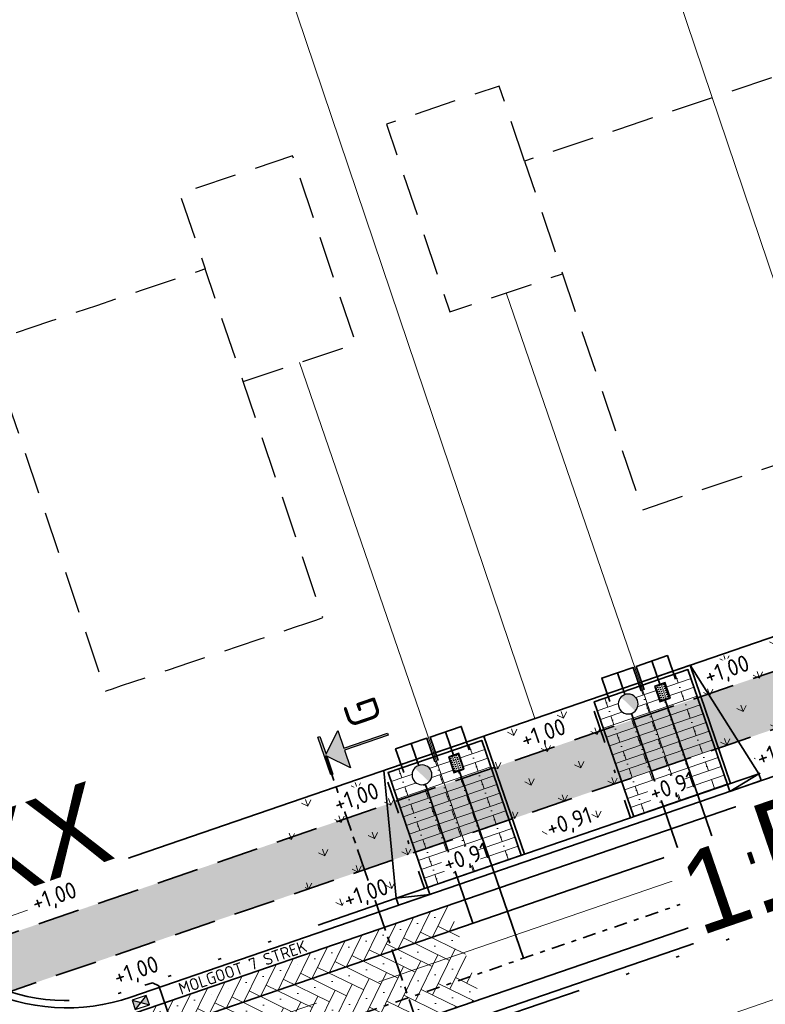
# Model space of a CAD drawing. Header units: metres. Extents: x 264779 to 275389, y 575281 to 580396.
# Tile 116 of 174: x 265385 to 265408, y 577017 to 577046. Entities that reach past the tile are written whole.
import ezdxf
from ezdxf.enums import TextEntityAlignment as Align

# ---------------------------------------------------------------- set-up
doc = ezdxf.new("R2018")
doc.units = ezdxf.units.M
doc.set_wipeout_variables(frame=1)
for name, pattern in [('AM-AS', [16, 10, -2, 2, -2]), ('B-WE-RI-HWA_HUISAANSLUITING_PVC_125-G', [10, 3.25, -0.75, 1.25, -0.75, 1.25, -0.75, 1.25, -0.75]), ('B-WE-RI-HWA_HUISAANSLUITING_PVC_160-G', [20, 6.5, -1.5, 2.5, -1.5, 2.5, -1.5, 2.5, -1.5]), ('B-WE-RI-HWA_PVC_315-G', [10, 2, -1.125, 0.75, -1.125, 2, -1.125, 0.75, -1.125]), ('B-WE-VH-KANTOPSLUITING_OPSLUITBAND_[AFMETINGEN1]-G', [10, 5.5, -0.875, 0, -0.875, 1, -0.875, 0, -0.875]), ('B-WE-VH-KANTOPSLUITING_TROTTOIRBAND_RWS_[AFMETINGEN1]-G', [10, 2.5, -1.5, 0, -1.5, 0, -1.5, 0, -1.5, 0, -1.5]), ('DASHED', [19.05, 12.7, -6.35]), ('HIDDEN', [9.525, 6.35, -3.175]), ('XX-CENTER', [8, 5, -1, 1, -1])]:
    doc.linetypes.add(name, pattern=pattern)
for name, color, linetype, lineweight, true_color in [('N-BH-KG-GRENS_PERCEEL-G', 160, 'KG-PERCEEL', 18, 0x003fff), ('N-GV-GR-BOOM-S', 7, 'Continuous', 35, 0x00a500), ('N-GV-GR-GRAS_BERMKRUIDENMENGSEL-A', 7, 'Continuous', 18, 0x00a500), ('N-OI-RI-DWA_ERFSCHEIDINGSPUT-S', 20, 'Continuous', 25, 0xff3f00), ('N-OI-RI-DWA_HUISAANSLUITING_PVC_160-G', 20, 'B-WE-RI-DWA_HUISAANSLUITING_PVC_160-G', 35, 0xff3f00), ('N-OI-RI-DWA_PVC_250-G', 20, 'B-WE-RI-DWA_PVC_250-G', 35, 0xff3f00), ('N-OI-RI-HWA_HUISAANSLUITING_PVC_160-G', 150, 'B-WE-RI-HWA_HUISAANSLUITING_PVC_160-G', 35, 0x007fff), ('N-OI-RI-HWA_HULPSTUK-S', 150, 'Continuous', 25, 0x007fff), ('N-OI-RI-HWA_KOLKAANSLUITING_PVC_160-G', 150, 'B-WE-RI-HWA_HUISAANSLUITING_PVC_125-G', 35, 0x007fff), ('N-OI-RI-HWA_PVC_315-G', 150, 'B-WE-RI-HWA_PVC_315-G', 35, 0x007fff), ('N-WE-RI-DWA_AFDEKKAP-G', 20, 'Continuous', 35, 0xff3f00), ('N-WE-RI-HWA_AFDEKKAP-G', 150, 'Continuous', 35, 0x007fff), ('N-WE-RI-HWA_KOLK-S', 150, 'Continuous', 25, 0x007fff), ('N-WE-VH-VERHARDING_STRAATBAKSTEEN_DIKFORMAAT_HALF_PAARS-BRUIN-A', 7, 'Continuous', 18, 0x66332b), ('N-WE-VH-VERHARDING_STRAATBAKSTEEN_DIKFORMAAT_KEPER-ROOD-PAARS-A', 7, 'Continuous', 18, 0xa45729)]:
    doc.layers.add(name, color=color, linetype=linetype, lineweight=lineweight, true_color=true_color)
for name, color, linetype, lineweight in [('N-CO-AM-AS-G', 10, 'AM-AS', 9), ('N-OI-RI-ALGEMEEN-B.O.B.-T25', 7, 'Continuous', 25), ('N-OI-RI-ALGEMEEN-INFORMATIE-T25', 7, 'Continuous', 25), ('N-OI-RI-ALGEMEEN-STROOMRICHTING-S', 7, 'Continuous', 25), ('N-OI-RI-ALGEMEEN-VERHANG-T25', 7, 'Continuous', 25), ('N-WA-RI-DETAIL1-G', 1, 'HIDDEN', 18), ('N-WE-GW-BERM-G', 90, 'Continuous', 35), ('N-WE-KL-TRACE-A', 7, 'Continuous', 25), ('N-WE-KL-TRACE-G', 7, 'DASHED', 35), ('N-WE-VH-GOOT_SBS-G', 40, 'Continuous', 35), ('N-WE-VH-KANTOPSLUITING_ELEMENT_VERLOOPBAND_110-220x250_190-220x160-G', 40, 'Continuous', 35), ('N-WE-VH-KANTOPSLUITING_INRITBAND_190-220x160-G', 60, 'B-WE-VH-KANTOPSLUITING_GAZONBAND_[AFMETINGEN1]-G', 35), ('N-WE-VH-KANTOPSLUITING_OPSLUITBAND_100x200-G', 60, 'B-WE-VH-KANTOPSLUITING_OPSLUITBAND_[AFMETINGEN1]-G', 35), ('N-WE-VH-KANTOPSLUITING_TROTTOIRBAND_RWS_110-220x250-G', 60, 'B-WE-VH-KANTOPSLUITING_TROTTOIRBAND_RWS_[AFMETINGEN1]-G', 35), ('N-WE-VH-VERHARDING_STRAATBAKSTEEN_DIKFORMAAT_HALF-G', 40, 'Continuous', 35), ('N-WE-VH-VERHARDING_STRAATBAKSTEEN_DIKFORMAAT_KEPER-G', 40, 'Continuous', 35), ('N-XX-AL-HOOGTELABEL-T25-M', 7, 'Continuous', 25), ('T-WE-GR-TOEKOMSTIG-G', 3, 'DASHED', 25), ('X-XX-AL-AANPIJLING-T25', 7, 'Continuous', 25), ('X-XX-AL-PROFIELLIJN-S', 7, 'Continuous', 25), ('X-XX-AL-T18-1000', 10, 'Continuous', 18), ('X-XX-AL-VERWIJZING_DOORSNEDE-G', 7, 'XX-CENTER', 35)]:
    doc.layers.add(name, color=color, linetype=linetype, lineweight=lineweight)
doc.layers.add('X-XX-AL-HULPLAAG-G', color=6, linetype='Continuous', lineweight=18, plot=False)
doc.styles.add('NLCS-ISO', font='NLCS-ISO.ttf')
doc.styles.add('NLCS-ISO-ANNOTATIVE-T18', font='NLCS-ISO.ttf', dxfattribs={"height": 1.8})
doc.styles.add('NLCS-ISO-ANNOTATIVE-T25', font='NLCS-ISO.ttf', dxfattribs={"height": 2.5})
doc.styles.add('NLCS-ISO-M1000-T25', font='NLCS-ISO.ttf', dxfattribs={"height": 2.5})
doc.styles.get("Standard").update_dxf_attribs({"font": 'arial.ttf'})
doc.linetypes.add('B-WE-RI-DWA_HUISAANSLUITING_PVC_160-G', pattern='A,2.5,-1,[160,NLCS.shx,S=0.25,R=0,X=0,Y=0],-1.5,[160,NLCS.shx,S=0.25,R=0,X=0,Y=0],-1.5,[160,NLCS.shx,S=0.25,R=0,X=0,Y=0],-1,2.5', length=10)
doc.linetypes.add('B-WE-RI-DWA_PVC_250-G', pattern='A,6,-5.5,["O   O   O",NLCS-ISO,S=0.5,R=0,X=-2.5,Y=-0.2],-3.5,5', length=20)
doc.linetypes.add('B-WE-VH-KANTOPSLUITING_GAZONBAND_[AFMETINGEN1]-G', pattern='A,4,-3,[160,NLCS.shx,S=0.25,R=0,X=0,Y=0],-3', length=10)
doc.linetypes.add('KG-PERCEEL', pattern='A,2.75,-1,["P",Standard,S=0.9,R=0,X=-0.5,Y=-0.45],-1,2.75,-1,[5,NLCS.shx,S=0.375,R=0,X=0,Y=0],-1', length=9.5)
doc.dimstyles.new('NLCS-ANNOTATIVE-T25-SCHRAP', dxfattribs={"dimtxt": 2.5, "dimasz": 1.4, "dimexe": 2, "dimexo": 2, "dimgap": 0.7, "dimtad": 1, "dimzin": 0, "dimtxsty": 'NLCS-ISO-ANNOTATIVE-T25', "dimblk": 'OBLIQUE', "dimcen": 2.5, "dimdle": 2, "dimclrd": 256, "dimclre": 256, "dimclrt": 256, "dimadec": 1, "dimazin": 0, "dimtfac": 1, "dimtofl": 0, "dimtmove": 1, "dimatfit": 0, "dimldrblk": 'OBLIQUE', "dimfxl": 2, "dimfxlon": 1, "dimtfillclr": 256, "dimtolj": 1, "dimtzin": 0, "dimlwd": 18, "dimlwe": 18, "dimarcsym": 0})

# ---------------------------------------------------------------- blocks, each defined once
blk = doc.blocks.new('_Oblique')
at = {"color": 0, "linetype": 'ByBlock', "lineweight": -2}
blk.add_line((-0.5, -0.5), (0.5, 0.5), dxfattribs=at)
blk = doc.blocks.new('*D110')
at = {"layer": 'Defpoints', "color": 0, "transparency": 16777216}
for p in [(265448.857, 577025.862), (265449.587, 577023.734), (265387.166, 577002.297)]:
    blk.add_point(p, dxfattribs=at)
at = {"layer": 'X-XX-AL-AANPIJLING-T25', "lineweight": 18, "transparency": 16777216}
for p, q in [((265448.986, 577025.484), (265448.727, 577026.24)), ((265386.057, 577004.295), (265449.235, 577025.992)), ((265386.565, 577004.047), (265386.305, 577004.803))]:
    blk.add_line(p, q, dxfattribs=at)
at = {"layer": 'X-XX-AL-AANPIJLING-T25', "lineweight": 18, "transparency": 16777216, "xscale": 0.28, "yscale": 0.28, "zscale": 0.28}
for p, rotation in [((265448.857, 577025.862), 18.95339913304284), ((265386.435, 577004.425), 198.9533991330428)]:
    blk.add_blockref('_Oblique', p, dxfattribs=dict(at, rotation=rotation))
at = {"layer": 'X-XX-AL-AANPIJLING-T25', "transparency": 16777216, "insert": (265415.314, 577014.808), "char_height": 0.5, "attachment_point": 5, "rotation": 18.9534, "style": 'NLCS-ISO-ANNOTATIVE-T25', "bg_fill": 3, "box_fill_scale": 1.1, "bg_fill_color": 256, "bg_fill_true_color": 13158600, "bg_fill_transparency": 0}
blk.add_mtext('\\A1;66,00', dxfattribs=at)
blk = doc.blocks.new('*D68')
at = {"layer": 'Defpoints', "color": 0, "transparency": 16777216}
for p in [(265386.543, 577022.583), (265383.389, 577017.479)]:
    blk.add_point(p, dxfattribs=at)
at = {"layer": 'X-XX-AL-AANPIJLING-T25', "lineweight": 18, "transparency": 16777216}
blk.add_line((265384.632, 577019.491), (265383.389, 577017.479), dxfattribs=at)
at = {"layer": 'X-XX-AL-AANPIJLING-T25', "lineweight": 18, "transparency": 16777216, "xscale": 0.28, "yscale": 0.28, "zscale": 0.28, "rotation": 238.288108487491}
blk.add_blockref('_Oblique', (265383.389, 577017.479), dxfattribs=at)
at = {"layer": 'X-XX-AL-AANPIJLING-T25', "transparency": 16777216, "insert": (265383.784, 577018.954), "char_height": 0.5, "attachment_point": 5, "rotation": 58.2881, "style": 'NLCS-ISO-ANNOTATIVE-T25', "bg_fill": 3, "box_fill_scale": 1.1, "bg_fill_color": 256, "bg_fill_true_color": 13158600, "bg_fill_transparency": 0}
blk.add_mtext('\\A1;R6,00', dxfattribs=at)
blk = doc.blocks.new('*U97')
blk.add_wipeout([(-1.125, 0.75), (1.125, 0.75), (1.125, -0.75), (-1.125, -0.75)])
h = blk.add_hatch(color=256)
h.dxf.hatch_style = 1
h.paths.add_polyline_path([(0, 0), (-1.125, 0.75), (-1.125, -0.75)])
h.paths.add_polyline_path([(1.125, -0.75), (1.125, 0.75), (0, 0)])
for p, q in [((-1.125, -0.75), (1.125, 0.75)), ((1.125, -0.75), (-1.125, 0.75))]:
    blk.add_line(p, q)
at = {"flags": 128}
blk.add_lwpolyline([(-1.125, -0.75), (1.125, -0.75), (1.125, 0.75), (-1.125, 0.75)], close=True, dxfattribs=at)
blk = doc.blocks.new('*U139')
for points in [[(-0.03, 63), (0.32, 63), (0.32, 60.18), (3.15, 62.99), (3.14, 60.16), (10.14, 60.15), (10.14, 59.81), (3.14, 59.82), (3.13, 56.99), (0.32, 59.83), (0.31, 57), (-0.04, 57)], [(-0.18, -3), (0.17, -3), (0.17, -0.18), (2.99, -3.01), (3, -0.18), (10, -0.19), (10, 0.15), (3, 0.16), (3.01, 2.99), (0.18, 0.17), (0.18, 3), (-0.17, 3)]]:
    blk.add_hatch(color=256).paths.add_polyline_path(points)
at = {"linetype": 'Continuous'}
for points in [[(-0.03, 63), (0.32, 63), (0.32, 60.18), (3.15, 62.99), (3.14, 60.16), (10.14, 60.15), (10.14, 59.81), (3.14, 59.82), (3.13, 56.99), (0.32, 59.83), (0.31, 57), (-0.04, 57), (-0.03, 63)], [(0.17, -3), (0.17, -2.33), (0.17, -0.18), (0.91, -0.92), (2.99, -3.01), (3, -0.18), (10, -0.19), (10, 0.15), (3, 0.16), (3.01, 2.99), (1.59, 1.58), (0.18, 0.17), (0.18, 3), (-0.17, 3), (-0.18, -3)]]:
    blk.add_lwpolyline(points, dxfattribs=at)
at = {"layer": 'X-XX-AL-VERWIJZING_DOORSNEDE-G'}
blk.add_lwpolyline([(0, 0), (0.14, 60)], dxfattribs=at)
at = {"char_height": 5, "attachment_point": 2, "rotation": 89.8649, "style": 'NLCS-ISO', "bg_fill": 3, "box_fill_scale": 1.15, "bg_fill_color": 256, "bg_fill_transparency": 0}
for insert in [(5.1, 64.38), (4.93, -5.11)]:
    blk.add_mtext('G', dxfattribs=dict(at, insert=insert))
blk = doc.blocks.new('*U156')
for p, q in [((-0.5, 0), (0, 0.11)), ((0, 0.11), (-0.5, 0.11)), ((-0.5, 0.11), (-0.5, 0)), ((-0.5, 0), (0, 0)), ((0, 0), (0, 0.11))]:
    blk.add_line(p, q)
blk = doc.blocks.new('*U158')
at = {"flags": 128}
blk.add_lwpolyline([(0, 0), (331.02, 113.69)], dxfattribs=at)
at = {"layer": 'N-OI-RI-ALGEMEEN-B.O.B.-T25', "lineweight": 30, "ltscale": 0.5, "oblique": 30, "flags": 5}
for tag, p in [('+0,00', (321.82, 110)), ('+0,01', (0.66, -0.31))]:
    blk.add_attdef(tag, text='', height=2.5, rotation=18.9552, dxfattribs=at).set_placement(p, align=Align.TOP_LEFT)
at = {"layer": 'N-OI-RI-ALGEMEEN-INFORMATIE-T25', "lineweight": 30, "ltscale": 0.5, "oblique": 30, "flags": 5}
blk.add_attdef('BETON%%C160', text='', height=2.5, rotation=18.9552, dxfattribs=at).set_placement((190.66, 68.63), align=Align.TOP_RIGHT)
at = {"layer": 'N-OI-RI-ALGEMEEN-VERHANG-T25', "lineweight": 30, "ltscale": 0.5, "oblique": 30, "flags": 5}
blk.add_attdef('1:1000', text='', height=2.5, rotation=18.9552, dxfattribs=at).set_placement((178.94, 60.93), align=Align.TOP_LEFT)
blk = doc.blocks.new('*U175')
at = {"ltscale": 0.99999}
blk.add_wipeout([(-1.125, 0.75), (1.125, 0.75), (1.125, -0.75), (-1.125, -0.75)], dxfattribs=at)
h = blk.add_hatch(color=256, dxfattribs=at)
h.paths.add_polyline_path([(1.125, 0.75), (-1.125, 0.75), (-1.125, -0.75), (1.125, -0.75)])
h.paths.add_polyline_path([(1.025, 0.65), (1.025, -0.65), (-1.025, -0.65), (-1.025, 0.65)], flags=16)
h = blk.add_hatch(dxfattribs=at)
h.set_pattern_fill('DOTS', color=256, scale=0.175, style=0)
h.set_pattern_definition([(0, (-0.975, -0.6), (0.138906, 0.277813), [0, -0.277813])])
h.paths.add_polyline_path([(-1.025, -0.65), (1.025, -0.65), (1.025, 0.65), (-1.025, 0.65)])
at = {"ltscale": 0.99999, "flags": 128}
for points in [[(-1.125, -0.75), (1.125, -0.75), (1.125, 0.75), (-1.125, 0.75)], [(-1.025, -0.65), (1.025, -0.65), (1.025, 0.65), (-1.025, 0.65)], [(-1.025, -0.65), (1.025, -0.65), (1.025, 0.65), (-1.025, 0.65)]]:
    blk.add_lwpolyline(points, close=True, dxfattribs=at)
blk = doc.blocks.new('N-SRI-PUT_VWA_KUNSTSTOF-SO')
at = {"ltscale": 0.99999}
blk.add_wipeout([(0, 1.5), (-0.59, 1.38), (-1.16, 0.95), (-1.45, 0.39), (-1.49, -0.16), (-1.4, -0.53), (-1.19, -0.92), (-0.84, -1.24), (-0.33, -1.46), (0.52, -1.41), (0.98, -1.13), (1.38, -0.59), (1.5, 0), (1.29, 0.76), (1.07, 1.05), (0.73, 1.31), (0.4, 1.45)], dxfattribs=at)
h = blk.add_hatch(color=256, dxfattribs=at)
edge = h.paths.add_edge_path()
edge.add_line((1.04, 1.08), (-1.06, -1.06))
edge.add_arc((0, 0), 1.5, 224.8537, 405.9586)
at = {"ltscale": 0.99999, "flags": 128}
blk.add_lwpolyline([(1.5, 0, 1), (-1.5, 0, 1), (1.5, 0)], format="xyb", close=True, dxfattribs=at)
blk = doc.blocks.new('BOOM')
blk.add_lwpolyline([(0.4, 4.34), (0.41, 4.35), (0.41, 4.36), (0.42, 4.37), (0.43, 4.38), (0.44, 4.38), (0.44, 4.39), (0.45, 4.4), (0.46, 4.41), (0.46, 4.42), (0.47, 4.43), (0.47, 4.44), (0.48, 4.46), (0.48, 4.48), (0.47, 4.5), (0.47, 4.53), (0.44, 4.64, -0.52938), (0.49, 4.7, -0.087139), (2.05, 4.26, -0.372341), (2.11, 4.12), (2.17, 3.8), (2.01, 3.64), (1.84, 3.67), (1.63, 3.52), (1.71, 3.32), (1.92, 3.25), (2.5, 3.38), (2.64, 3.31), (2.63, 3.18), (2.5, 3.1), (2.38, 2.71), (2.53, 2.46), (2.92, 3.09, -0.504641), (3.14, 2.89, 0.331948), (3.27, 2.69, 0.282008), (3.68, 2.77), (3.65, 2.75, -0.512156), (3.84, 2.75, -0.16076), (4.7, -0.05), (4.59, -0.16), (4.59, -0.27), (4.48, -0.29), (4.5, -0.4), (4.33, -0.35), (4.28, -0.48), (4.48, -0.61), (4.55, -0.66), (4.66, -0.55, -0.106371), (4, -2.41), (3.42, -2.03), (3.31, -2.1), (3.24, -1.79), (3.03, -1.54), (2.79, -1.55), (2.79, -1.83), (2.61, -2.47), (2.64, -2.59), (2.77, -2.61), (3.62, -2.93, -0.236298), (-0.21, -4.62, 0.159625), (-0.32, -4.4, 0.350802), (-0.29, -4.17, -0.504641), (-0.55, -4.05), (-0.49, -3.84), (-0.6, -3.65), (-0.74, -3.67), (-0.76, -3.82), (-0.87, -3.88), (-1, -3.79), (-1.11, -3.2), (-1.19, -3.12), (-1.4, -3.13), (-1.46, -3.38), (-1.55, -3.41), (-1.63, -3.62), (-1.85, -3.5, 0.733583), (-1.77, -3.66, -0.861625), (-1.72, -3.81, 0.279978), (-1.88, -4.05), (-1.88, -4.06, -0.827056), (-2.04, -4.23, -0.116774), (-3.83, -2.36), (-3.79, -2.35), (-3.76, -2.34), (-3.74, -2.33), (-3.72, -2.32), (-3.71, -2.31), (-3.7, -2.3), (-3.69, -2.29), (-3.47, -2.01), (-3.47, -2), (-3.47, -1.99), (-3.46, -1.99), (-3.46, -1.98), (-3.46, -1.97), (-3.45, -1.96), (-3.45, -1.95), (-3.44, -1.94), (-3.44, -1.92), (-3.43, -1.91), (-3.42, -1.9), (-3.42, -1.88), (-3.41, -1.87), (-3.4, -1.85), (-3.39, -1.84), (-3.39, -1.82), (-3.38, -1.81), (-3.38, -1.79), (-3.38, -1.78), (-3.38, -1.77), (-3.38, -1.76), (-3.38, -1.75), (-3.38, -1.74), (-3.39, -1.73), (-3.4, -1.73), (-3.4, -1.72), (-3.41, -1.72), (-3.42, -1.72), (-3.43, -1.72), (-3.44, -1.72), (-3.45, -1.72), (-3.46, -1.71), (-3.47, -1.71), (-3.48, -1.71), (-3.49, -1.7), (-3.5, -1.69), (-3.52, -1.68), (-3.53, -1.67), (-3.54, -1.67), (-3.55, -1.66), (-3.56, -1.65), (-3.58, -1.64), (-3.59, -1.62), (-3.6, -1.61), (-3.83, -1.87), (-3.84, -1.86), (-3.85, -1.84), (-3.86, -1.83), (-3.87, -1.81), (-3.88, -1.8), (-3.89, -1.79), (-3.91, -1.78), (-3.94, -1.77), (-3.98, -1.78), (-4.04, -1.79), (-4.11, -1.81, -0.040997), (-4.42, -0.95), (-4.26, -0.97), (-4.11, -1.07), (-4.04, -1), (-3.95, -0.85), (-4.03, -0.72), (-3.99, -0.52), (-4.17, -0.51), (-4.29, -0.39), (-4.51, -0.53, -0.05814), (-4.6, 0.76), (-4.47, 0.74), (-3.96, 0.34), (-3.74, 0.41), (-2.88, 0.64), (-2.81, 0.92), (-3.14, 1.05), (-3.19, 1.16), (-3.8, 1.46), (-3.81, 1.63), (-4.02, 1.8), (-4.1, 1.97), (-3.96, 2.19), (-3.65, 2.24), (-3.36, 2.43), (-3.36, 2.62), (-3.54, 2.83), (-3.49, 2.92), (-3.56, 3.05, -0.13428), (-1.53, 4.46, -0.541727), (-1.47, 4.41), (-1.48, 4.28), (-1.48, 4.21), (-1.47, 4.16), (-1.46, 4.12), (-1.44, 4.09), (-1.42, 4.07), (-1.39, 4.05), (-1.37, 4.03), (-1.35, 4.02), (-1.33, 4), (-1.32, 3.99), (-1.3, 3.97), (-1.29, 3.96), (-1.27, 3.95), (-1.26, 3.94), (-1.24, 3.94), (-1.23, 3.94), (-1.21, 3.94), (-1.19, 3.95), (-1.17, 3.96), (-1.15, 3.97), (-1.14, 3.98), (-1.12, 3.99), (-1.1, 4), (-1.08, 4), (-1.06, 4.01), (-1.04, 4.01), (-1.02, 4.01), (-1, 4.02), (-0.98, 4.02), (-0.97, 4.02), (-0.95, 4.03), (-0.94, 4.04), (-0.92, 4.05), (-0.91, 4.06), (-0.9, 4.08), (-0.89, 3.99), (-0.87, 3.96), (-0.77, 3.8), (-0.56, 3.68), (-0.85, 4.16), (-0.85, 4.17), (-0.85, 4.18), (-0.84, 4.2), (-0.84, 4.21), (-0.85, 4.23), (-0.85, 4.24), (-0.86, 4.25), (-0.88, 4.27), (-0.9, 4.28), (-0.92, 4.3), (-0.94, 4.32), (-0.97, 4.35), (-1, 4.38), (-1.03, 4.42), (-1.11, 4.52, -0.543104), (-1.08, 4.59, -0.046766), (-0.22, 4.72, -0.385168), (-0.17, 4.68), (-0.14, 4.5), (-0.13, 4.45), (-0.11, 4.41), (-0.1, 4.38), (-0.08, 4.37), (-0.06, 4.36), (-0.04, 4.36), (-0.03, 4.36), (-0.01, 4.36), (0.01, 4.35), (0.02, 4.35), (0.04, 4.34), (0.06, 4.34), (0.07, 4.33), (0.09, 4.32), (0.1, 4.32), (0.11, 4.31), (0.13, 4.3), (0.14, 4.3), (0.15, 4.29), (0.17, 4.28), (0.18, 4.28), (0.19, 4.27), (0.19, 4.26), (0.2, 4.25), (0.21, 4.24), (0.21, 4.23), (0.22, 4.23), (0.22, 4.22), (0.23, 4.21), (0.23, 4.21), (0.24, 4.2), (0.25, 4.2), (0.26, 4.2), (0.27, 4.21), (0.28, 4.21), (0.29, 4.22), (0.3, 4.22), (0.31, 4.23), (0.32, 4.24), (0.33, 4.26), (0.34, 4.27), (0.35, 4.28), (0.36, 4.3), (0.37, 4.31), (0.38, 4.32), (0.39, 4.33)], format="xyb", close=True)
blk.add_circle((0, 0), 0.138)
at = {"lineweight": 30, "flags": 104}
blk.add_attdef('01', text='', height=1.8, dxfattribs=at).set_placement((-2.45, 3.09), align=Align.TOP_LEFT)
blk = doc.blocks.new('*U207')
at = {"layer": 'N-OI-RI-ALGEMEEN-STROOMRICHTING-S', "ltscale": 0.99999}
blk.add_hatch(color=256, dxfattribs=at).paths.add_polyline_path([(132.3, 45.43), (127.28, 42.72), (126.67, 44.49)])
at = {"flags": 128}
blk.add_lwpolyline([(0, 0), (204.17, 70.12)], dxfattribs=at)
at = {"layer": 'N-OI-RI-ALGEMEEN-STROOMRICHTING-S', "ltscale": 0.99999}
blk.add_lwpolyline([(132.3, 45.43), (127.28, 42.72), (126.67, 44.49)], close=True, dxfattribs=at)
at = {"layer": 'N-OI-RI-ALGEMEEN-B.O.B.-T25', "lineweight": 30, "ltscale": 0.5, "oblique": 30, "flags": 50}
for tag, p in [('+0,00', (195.46, 66.59)), ('+0,01', (2.66, 0.38))]:
    blk.add_attdef(tag, text='', height=2.5, rotation=18.9534, dxfattribs=at).set_placement(p, align=Align.TOP_LEFT)
at = {"layer": 'N-OI-RI-ALGEMEEN-INFORMATIE-T25', "lineweight": 30, "ltscale": 0.5, "oblique": 30, "flags": 50}
blk.add_attdef('BETON%%C160', text='', height=2.5, rotation=18.9534, dxfattribs=at).set_placement((125.14, 46.12), align=Align.TOP_RIGHT)
at = {"layer": 'N-OI-RI-ALGEMEEN-VERHANG-T25', "lineweight": 30, "ltscale": 0.5, "oblique": 30, "flags": 50}
blk.add_attdef('1:1000', text='', height=2.5, rotation=18.9534, dxfattribs=at).set_placement((114.18, 38.68), align=Align.TOP_LEFT)

msp = doc.modelspace()

# ---------------------------------------------------------------- hatches: boundary and pattern name
at = {"layer": 'N-GV-GR-GRAS_BERMKRUIDENMENGSEL-A'}
h = msp.add_hatch(dxfattribs=at)
h.set_pattern_fill('AGR-KRUIDEN', color=256, scale=0.5625, pattern_type=2)
h.set_pattern_definition([(109.0885258, (229946.4539, 679547.0011), (-1.011904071, 0.491604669), [0.2109375, -1.380052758]), (64.0885258, (229946.4539, 679547.0011), (-1.011904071, 0.491604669), [0.2109375, -0.9140625]), (154.0885258, (229946.4539, 679547.0011), (-0.491604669, -1.011904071), [0.2109375, -0.9140625])])
h.paths.add_polyline_path([(265418.226, 577027.352), (265416.999, 577030.928), (265405.413, 577026.949), (265406.641, 577023.374)])
h = msp.add_hatch(dxfattribs=at)
h.set_pattern_fill('AGR-KRUIDEN', color=256, scale=0.5625, pattern_type=2)
h.set_pattern_definition([(109.0885258, (229473.9467, 679383.4868), (-1.011904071, 0.491604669), [0.2109375, -1.380052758]), (64.0885258, (229473.9467, 679383.4868), (-1.011904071, 0.491604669), [0.2109375, -0.9140625]), (154.0885258, (229473.9467, 679383.4868), (-0.491604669, -1.011904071), [0.2109375, -0.9140625])])
h.paths.add_polyline_path([(265402.387, 577025.909), (265399.171, 577024.805), (265400.399, 577021.23), (265403.614, 577022.334)])
at = {"layer": 'N-WE-KL-TRACE-A'}
h = msp.add_hatch(dxfattribs=at)
h.set_pattern_fill('DOTS', color=256, scale=0.5, angle=-0.069)
h.set_pattern_definition([(19.019479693, (53607.36198, 115305.85214), (0.02330677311, 0.175950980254), [0, -0.15875])])
h.paths.add_polyline_path([(265327.755, 576975.274), (265328.284, 576973.732), (265330.649, 576974.544), (265330.811, 576974.071), (265328.447, 576973.259), (265331.026, 576965.75), (265333.39, 576966.562), (265333.553, 576966.089), (265330.715, 576965.115), (265327.282, 576975.112), (265302.25, 576966.515), (265296.331, 576983.937), (265248.543, 576967.444), (265253.844, 576952.084), (265253.371, 576951.921), (265248.07, 576967.281), (265234.364, 576962.551), (265234.2, 576963.023), (265259.96, 576971.913), (265257.072, 576980.279), (265257.545, 576980.442), (265260.432, 576972.076), (265286.9, 576981.211), (265284.013, 576989.577), (265284.486, 576989.74), (265287.373, 576981.374), (265296.17, 576984.41), (265285.353, 577016.246), (265286.915, 577016.777), (265303.28, 576968.613), (265380.151, 576995.012), (265363.785, 577042.669), (265365.346, 577043.205), (265374.891, 577015.41), (265455.352, 577043.041), (265455.888, 577041.481), (265375.427, 577013.849), (265382.777, 576992.446), (265464.49, 577020.508), (265464.652, 577020.035), (265462.288, 577019.223), (265464.867, 577011.713), (265467.231, 577012.525), (265467.393, 577012.052), (265464.556, 577011.078), (265461.815, 577019.06), (265382.94, 576991.973), (265393.03, 576962.587), (265427.338, 576974.369), (265424.627, 576982.267), (265426.188, 576982.803), (265428.899, 576974.905), (265473.51, 576990.225), (265474.05, 576988.666), (265393.566, 576961.027), (265400.927, 576939.596), (265399.367, 576939.06), (265392.005, 576960.491), (265390.587, 576960.004), (265390.051, 576961.564), (265391.47, 576962.051), (265380.687, 576993.452), (265356.28, 576985.07), (265359.713, 576975.073), (265356.876, 576974.099), (265356.713, 576974.571), (265359.078, 576975.383), (265356.499, 576982.893), (265354.134, 576982.081), (265353.972, 576982.554), (265356.336, 576983.366), (265355.807, 576984.907)])
at = {"layer": 'N-WE-VH-VERHARDING_STRAATBAKSTEEN_DIKFORMAAT_HALF_PAARS-BRUIN-A'}
h = msp.add_hatch(dxfattribs=at)
h.set_pattern_fill('AVH-SBS_DIKFORMAAT_HALFST', color=256, scale=28.125, angle=-0.1351, pattern_type=2)
h.set_pattern_definition([(18.95339913, (727758.24205, 366817.3866), (-0.09134972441, 0.26600148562), []), (108.95339913, (727759.3061, 366817.752), (-1.0640059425, -0.3653988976), [0.28125, -0.28125]), (108.95339913, (727758.6827, 366817.8353), (-1.0640059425, -0.3653988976), [0.28125, -0.28125]), (18.95339913, (727758.7284, 366817.7023), (-0.1826994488, 0.53200297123), [0, -0.5625, 0, 0, 0]), (18.95339913, (727758.63703, 366817.9683), (-0.1826994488, 0.53200297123), [0, -0.5625, 0, 0, 0])])
h.paths.add_polyline_path([(265405.351, 577026.822), (265402.514, 577025.847), (265403.709, 577022.367), (265406.546, 577023.341)])
at = {"layer": 'N-WE-VH-VERHARDING_STRAATBAKSTEEN_DIKFORMAAT_KEPER-ROOD-PAARS-A'}
h = msp.add_hatch(dxfattribs=at)
h.set_pattern_fill('AVH-SBS_DIKFORMAAT_KEPER', color=256, scale=28.125, angle=134.86, pattern_type=2)
h.set_pattern_definition([(153.94852576, (52525.60482, 115542.10574), (-0.51914757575, -0.1782353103), [1.5525, -0.77625]), (63.94852576, (52525.09345, 115541.05967), (-0.51914757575, -0.1782353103), [1.5525, -0.77625]), (153.94852576, (52524.64786, 115542.35754), (-0.51914757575, -0.1782353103), [0, -2.32875]), (153.94852576, (52525.1748, 115541.66794), (-0.51914757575, -0.1782353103), [0, -2.32875])])
h.paths.add_polyline_path([(265398.112, 577019.684), (265399.086, 577016.846), (265389.629, 577013.598), (265388.654, 577016.436)])

# ---------------------------------------------------------------- linework, layer by layer
at = {"layer": 'N-BH-KG-GRENS_PERCEEL-G'}
for points in [[(265411.216, 577028.942), (265421.571, 577032.498), (265409.544, 577068.122), (265399.167, 577064.626)], [(265388.648, 577061.081), (265399.167, 577064.626), (265411.216, 577028.942), (265400.718, 577025.336)]]:
    msp.add_lwpolyline(points, close=True, dxfattribs=at)
at = {"layer": 'N-CO-AM-AS-G'}
msp.add_lwpolyline([(265380.866, 577012.175), (265447.78, 577035.154), (265463.208, 576990.23), (265396.294, 576967.25)], dxfattribs=at)
at = {"layer": 'N-OI-RI-DWA_HUISAANSLUITING_PVC_160-G', "flags": 128}
for points in [[(265403.217, 577026.723), (265403.491, 577025.927)], [(265403.593, 577025.629), (265405.085, 577021.285)]]:
    msp.add_lwpolyline(points, dxfattribs=at)
at = {"layer": 'N-OI-RI-HWA_HUISAANSLUITING_PVC_160-G', "flags": 128}
for points in [[(265404.531, 577026.284), (265404.258, 577027.081)], [(265406.612, 577020.224), (265404.634, 577025.986)]]:
    msp.add_lwpolyline(points, dxfattribs=at)
at = {"layer": 'N-WA-RI-DETAIL1-G', "ltscale": 0.35, "flags": 128}
for points in [[(265380.056, 577022.999), (265381.68, 577018.27), (265385.463, 577019.569), (265383.839, 577024.298)], [(265405.699, 577016.063), (265407.323, 577011.334), (265412.052, 577012.958), (265410.428, 577017.687)]]:
    msp.add_lwpolyline(points, close=True, dxfattribs=at)
at = {"layer": 'N-WE-GW-BERM-G', "flags": 128}
for points in [[(265458.35, 577045.128), (265385.301, 577020.042), (265373.991, 577052.977)], [(265407.492, 577023.666), (265405.413, 577026.949)]]:
    msp.add_lwpolyline(points, dxfattribs=at)
at = {"layer": 'N-WE-KL-TRACE-G', "ltscale": 0.1}
for points in [[(265303.28, 576968.613), (265380.151, 576995.012), (265363.785, 577042.669), (265365.346, 577043.205), (265374.891, 577015.41), (265455.352, 577043.041)], [(265455.888, 577041.481), (265375.427, 577013.849), (265382.777, 576992.446), (265464.49, 577020.508)]]:
    msp.add_lwpolyline(points, dxfattribs=at)
at = {"layer": 'N-WE-RI-DWA_AFDEKKAP-G', "flags": 128}
msp.add_lwpolyline([(265403.934, 577026.176), (265403.69, 577026.886), (265402.744, 577026.561), (265402.988, 577025.852)], dxfattribs=at)
at = {"layer": 'N-WE-RI-HWA_AFDEKKAP-G', "flags": 128}
msp.add_lwpolyline([(265404.974, 577026.534), (265404.73, 577027.243), (265403.785, 577026.918), (265404.028, 577026.209)], dxfattribs=at)
at = {"layer": 'N-WE-VH-GOOT_SBS-G', "flags": 128}
for points in [[(265451.797, 577028.075), (265448.711, 577037.06), (265388.654, 577016.436, -0.414214), (265380.395, 577020.472), (265372.163, 577044.444), (265367.907, 577042.982), (265383.61, 576997.257, -0.414214), (265379.573, 576988.999), (265354.693, 576980.454), (265354.531, 576980.927), (265379.411, 576989.471, 0.414214), (265383.137, 576997.095), (265367.272, 577043.292), (265372.474, 577045.079), (265380.868, 577020.634, 0.414214), (265388.492, 577016.908), (265449.022, 577037.696), (265452.27, 577028.238)], [(265387.866, 576998.719), (265385.592, 577005.339, -0.414214), (265389.629, 577013.598), (265440.701, 577031.137, -0.414214), (265448.96, 577027.101), (265451.233, 577020.48, -0.414214), (265447.197, 577012.222), (265396.125, 576994.683, -0.414214)], [(265389.791, 577013.125), (265440.863, 577030.664, -0.414214), (265448.487, 577026.939), (265450.76, 577020.318, -0.414214), (265447.034, 577012.695), (265395.962, 576995.155, -0.414214), (265388.339, 576998.881), (265386.065, 577005.502, -0.414214)]]:
    msp.add_lwpolyline(points, format="xyb", close=True, dxfattribs=at)
at = {"layer": 'N-WE-VH-KANTOPSLUITING_OPSLUITBAND_100x200-G', "flags": 128}
msp.add_lwpolyline([(265406.641, 577023.374), (265405.413, 577026.949), (265402.387, 577025.909), (265403.614, 577022.334)], dxfattribs=at)
at = {"layer": 'N-WE-VH-KANTOPSLUITING_TROTTOIRBAND_RWS_110-220x250-G', "ltscale": 0.99999, "flags": 128}
msp.add_lwpolyline([(265389.862, 577012.917), (265440.935, 577030.456, -0.414214), (265448.279, 577026.867), (265450.552, 577020.247, -0.414214), (265446.963, 577012.903), (265395.891, 576995.364, -0.414214), (265388.547, 576998.953), (265386.273, 577005.573, -0.414214)], format="xyb", close=True, dxfattribs=at)
msp.add_lwpolyline([(265417.375, 577027.06), (265407.492, 577023.666)], dxfattribs=at)
at = {"layer": 'N-WE-VH-VERHARDING_STRAATBAKSTEEN_DIKFORMAAT_HALF-G', "flags": 128}
msp.add_lwpolyline([(265403.709, 577022.367), (265402.514, 577025.847), (265405.351, 577026.822), (265406.546, 577023.341)], dxfattribs=at)
at = {"layer": 'N-WE-VH-VERHARDING_STRAATBAKSTEEN_DIKFORMAAT_KEPER-G', "flags": 128}
for points in [[(265367.907, 577042.982), (265383.61, 576997.257, -0.414214), (265379.573, 576988.999), (265354.693, 576980.454), (265356.155, 576976.198), (265381.035, 576984.743, -0.414214), (265389.294, 576980.706), (265403.405, 576939.617), (265407.661, 576941.079), (265401.02, 576960.415, -0.414214), (265405.057, 576968.674), (265465.114, 576989.298), (265459.755, 577004.904, -0.414214), (265463.791, 577013.162), (265466.672, 577014.152), (265465.211, 577018.408), (265462.329, 577017.418, -0.414214), (265454.071, 577021.455), (265448.711, 577037.06), (265388.654, 577016.436, -0.414214), (265380.395, 577020.472), (265372.163, 577044.444)], [(265387.866, 576998.719), (265385.592, 577005.339, -0.414214), (265389.629, 577013.598), (265440.701, 577031.137, -0.414214), (265448.96, 577027.101), (265451.233, 577020.48, -0.414214), (265447.197, 577012.222), (265396.125, 576994.683, -0.414214)]]:
    msp.add_lwpolyline(points, format="xyb", close=True, dxfattribs=at)
at = {"layer": 'T-WE-GR-TOEKOMSTIG-G', "ltscale": 0.1, "flags": 128}
for points in [[(265413.412, 577040.723), (265411.63, 577046.001), (265406.088, 577044.129), (265403.246, 577043.169), (265400.403, 577042.21), (265403.967, 577031.655), (265406.809, 577032.615), (265409.652, 577033.575), (265415.194, 577035.446)], [(265387.718, 577026.169), (265387.773, 577026.187), (265387.937, 577026.242), (265388.208, 577026.334), (265388.582, 577026.46), (265389.056, 577026.62), (265389.623, 577026.812), (265390.277, 577027.033), (265391.011, 577027.28), (265391.744, 577027.528), (265392.399, 577027.749), (265392.966, 577027.94), (265393.44, 577028.1), (265393.814, 577028.227), (265394.085, 577028.318), (265394.248, 577028.374), (265394.303, 577028.392), (265391.891, 577035.536), (265390.739, 577038.947), (265390.685, 577038.928), (265390.521, 577038.873), (265390.25, 577038.781), (265389.876, 577038.655), (265389.402, 577038.495), (265388.835, 577038.303), (265388.18, 577038.082), (265387.447, 577037.835), (265386.713, 577037.587), (265386.059, 577037.366), (265385.492, 577037.175), (265385.018, 577037.015), (265384.644, 577036.888), (265384.373, 577036.797), (265384.209, 577036.742), (265384.155, 577036.723)]]:
    msp.add_lwpolyline(points, close=True, dxfattribs=at)
for points in [[(265400.403, 577042.21), (265399.635, 577044.484), (265396.225, 577043.332), (265398.144, 577037.647), (265401.555, 577038.799)], [(265391.891, 577035.536), (265395.302, 577036.687), (265393.382, 577042.372), (265389.971, 577041.22), (265390.739, 577038.947)]]:
    msp.add_lwpolyline(points, dxfattribs=at)

# ---------------------------------------------------------------- block references
at = {"layer": 'N-WE-VH-KANTOPSLUITING_ELEMENT_VERLOOPBAND_110-220x250_190-220x160-G', "xscale": 2, "yscale": 2, "zscale": 2, "rotation": 18.95339915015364}
msp.add_blockref('*U156', (265407.563, 577023.458), dxfattribs=at)

# ---------------------------------------------------------------- next in the draw order: block references
at = {"layer": 'N-WE-RI-HWA_KOLK-S', "xscale": 0.2, "yscale": 0.2, "zscale": 0.2, "rotation": 198.9533991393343}
msp.add_blockref('*U97', (265388.786, 577016.745), dxfattribs=at)

# ---------------------------------------------------------------- next in the draw order: dimensions: what is measured, and where the dimension line sits
at = {"layer": 'X-XX-AL-AANPIJLING-T25'}
dim = msp.add_radius_dim(center=(265386.543, 577022.583), mpoint=(265383.389, 577017.479), dimstyle='NLCS-ANNOTATIVE-T25-SCHRAP', override={"dimtfill": 1}, dxfattribs=at)
dim.commit()
dim.dimension.update_dxf_attribs({"geometry": '*D68', "text_midpoint": (265384.158, 577018.723), "dimtype": 164})

# ---------------------------------------------------------------- next in the draw order: linework, layer by layer
at = {"layer": 'N-BH-KG-GRENS_PERCEEL-G'}
msp.add_lwpolyline([(265388.648, 577061.081), (265373.016, 577055.814), (265385.301, 577020.042), (265400.718, 577025.336)], close=True, dxfattribs=at)
at = {"layer": 'N-OI-RI-HWA_KOLKAANSLUITING_PVC_160-G', "flags": 128}
msp.add_lwpolyline([(265390.241, 577014.602), (265389.331, 577017.25), (265389.141, 577017.343), (265388.782, 577017.219), (265388.688, 577017.029), (265388.737, 577016.887)], dxfattribs=at)

# ---------------------------------------------------------------- next in the draw order: block references
at = {"layer": 'N-GV-GR-BOOM-S'}
ref = msp.add_blockref('BOOM', (265383.706, 577021.609), dxfattribs=dict(at, xscale=0.2, yscale=0.2, zscale=0.2, rotation=19.08852576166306))
lines = msp.add_mtext('XX', dxfattribs={"layer": '0', "insert": (265383.041, 577022.033), "char_height": 2.5, "attachment_point": 1, "rotation": 19.0885, "bg_fill": 3, "box_fill_scale": 1.125, "bg_fill_color": 256, "bg_fill_transparency": 0})
ref.add_attrib('01', '', (265383.041, 577022.033)).embed_mtext(lines)

# ---------------------------------------------------------------- next in the draw order: block references
at = {"layer": 'X-XX-AL-PROFIELLIJN-S', "xscale": 0.2, "yscale": 0.2, "zscale": 0.2, "rotation": 19.0885257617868}
msp.add_blockref('*U139', (265398.273, 577012.866), dxfattribs=at)

# ---------------------------------------------------------------- next in the draw order: hatches: boundary and pattern name
at = {"layer": 'N-GV-GR-GRAS_BERMKRUIDENMENGSEL-A'}
h = msp.add_hatch(dxfattribs=at)
h.set_pattern_fill('AGR-KRUIDEN', color=256, scale=0.5625, pattern_type=2)
h.set_pattern_definition([(109.0885258, (229467.7046, 679381.3431), (-1.011904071, 0.491604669), [0.2109375, -1.380052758]), (64.0885258, (229467.7046, 679381.3431), (-1.011904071, 0.491604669), [0.2109375, -0.9140625]), (154.0885258, (229467.7046, 679381.3431), (-0.491604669, -1.011904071), [0.2109375, -0.9140625])])
h.paths.add_polyline_path([(265396.144, 577023.766), (265392.929, 577022.662), (265394.157, 577019.086), (265397.372, 577020.191)])
at = {"layer": 'N-WE-VH-VERHARDING_STRAATBAKSTEEN_DIKFORMAAT_HALF_PAARS-BRUIN-A'}
h = msp.add_hatch(dxfattribs=at)
h.set_pattern_fill('AVH-SBS_DIKFORMAAT_HALFST', color=256, scale=28.125, angle=-0.1351, pattern_type=2)
h.set_pattern_definition([(18.95339913, (727751.99997, 366815.24296), (-0.09134972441, 0.26600148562), []), (108.95339913, (727753.064, 366815.6084), (-1.0640059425, -0.3653988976), [0.28125, -0.28125]), (108.95339913, (727752.4406, 366815.6917), (-1.0640059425, -0.3653988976), [0.28125, -0.28125]), (18.95339913, (727752.4863, 366815.55866), (-0.1826994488, 0.53200297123), [0, -0.5625, 0, 0, 0]), (18.95339913, (727752.39495, 366815.82467), (-0.1826994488, 0.53200297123), [0, -0.5625, 0, 0, 0])])
h.paths.add_polyline_path([(265399.109, 577024.678), (265396.272, 577023.704), (265397.467, 577020.223), (265400.304, 577021.198)])

# ---------------------------------------------------------------- next in the draw order: linework, layer by layer
at = {"layer": 'N-OI-RI-DWA_HUISAANSLUITING_PVC_160-G', "flags": 128}
for points in [[(265396.975, 577024.58), (265397.249, 577023.783)], [(265397.351, 577023.485), (265398.843, 577019.142)]]:
    msp.add_lwpolyline(points, dxfattribs=at)
at = {"layer": 'N-OI-RI-HWA_HUISAANSLUITING_PVC_160-G', "flags": 128}
for points in [[(265398.289, 577024.14), (265398.015, 577024.937)], [(265400.37, 577018.081), (265398.391, 577023.842)]]:
    msp.add_lwpolyline(points, dxfattribs=at)
at = {"layer": 'N-WE-GW-BERM-G', "flags": 128}
msp.add_lwpolyline([(265396.144, 577023.766), (265396.521, 577019.898)], dxfattribs=at)
at = {"layer": 'N-WE-RI-DWA_AFDEKKAP-G', "flags": 128}
msp.add_lwpolyline([(265397.692, 577024.033), (265397.448, 577024.742), (265396.502, 577024.417), (265396.746, 577023.708)], dxfattribs=at)
at = {"layer": 'N-WE-RI-HWA_AFDEKKAP-G', "flags": 128}
msp.add_lwpolyline([(265398.732, 577024.39), (265398.488, 577025.099), (265397.543, 577024.775), (265397.786, 577024.065)], dxfattribs=at)
at = {"layer": 'N-WE-VH-KANTOPSLUITING_INRITBAND_190-220x160-G', "flags": 128}
msp.add_lwpolyline([(265406.546, 577023.341), (265397.467, 577020.223)], dxfattribs=at)
at = {"layer": 'N-WE-VH-KANTOPSLUITING_OPSLUITBAND_100x200-G', "flags": 128}
msp.add_lwpolyline([(265400.399, 577021.23), (265399.171, 577024.805), (265396.144, 577023.766), (265397.372, 577020.191)], dxfattribs=at)
at = {"layer": 'N-WE-VH-KANTOPSLUITING_TROTTOIRBAND_RWS_110-220x250-G', "ltscale": 0.99999, "flags": 128}
msp.add_lwpolyline([(265396.521, 577019.898), (265388.42, 577017.117, -0.414214), (265381.076, 577020.706), (265372.61, 577045.358), (265366.992, 577043.429)], format="xyb", dxfattribs=at)
at = {"layer": 'N-WE-VH-VERHARDING_STRAATBAKSTEEN_DIKFORMAAT_HALF-G', "flags": 128}
msp.add_lwpolyline([(265397.467, 577020.223), (265396.272, 577023.704), (265399.109, 577024.678), (265400.304, 577021.198)], dxfattribs=at)
at = {"layer": 'X-XX-AL-HULPLAAG-G', "flags": 128}
for points in [[(265399.85, 577038.223), (265405.128, 577022.854)], [(265393.596, 577036.112), (265398.885, 577020.71)]]:
    msp.add_lwpolyline(points, dxfattribs=at)

# ---------------------------------------------------------------- next in the draw order: block references
at = {"layer": 'N-OI-RI-HWA_PVC_315-G', "xscale": 0.2, "yscale": 0.2, "zscale": 0.2}
msp.add_blockref('*U158', (265380.424, 577011.23), dxfattribs=at)
at = {"layer": 'N-WE-VH-KANTOPSLUITING_ELEMENT_VERLOOPBAND_110-220x250_190-220x160-G', "xscale": -2, "yscale": 2, "zscale": 2, "rotation": 18.95339921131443}
msp.add_blockref('*U156', (265396.592, 577019.69), dxfattribs=at)

# ---------------------------------------------------------------- next in the draw order: block references
at = {"layer": 'N-OI-RI-DWA_ERFSCHEIDINGSPUT-S', "xscale": 0.2000000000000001, "yscale": 0.2000000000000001, "zscale": 0.2000000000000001, "rotation": 89.86487337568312}
for p in [(265403.542, 577025.778), (265397.3, 577023.634)]:
    msp.add_blockref('N-SRI-PUT_VWA_KUNSTSTOF-SO', p, dxfattribs=at)
at = {"layer": 'N-OI-RI-HWA_HULPSTUK-S', "xscale": 0.2250000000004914, "yscale": 0.2250000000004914, "zscale": 0.2250000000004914, "rotation": 108.9533991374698}
for p in [(265404.582, 577026.135), (265398.34, 577023.991)]:
    msp.add_blockref('*U175', p, dxfattribs=at)

# ---------------------------------------------------------------- next in the draw order: texts
at = {"layer": 'X-XX-AL-T18-1000', "insert": (265391.87, 577017.804), "char_height": 0.36, "width": 4.0716, "attachment_point": 5, "rotation": 18.9534, "style": 'NLCS-ISO-ANNOTATIVE-T18', "bg_fill": 3, "box_fill_scale": 1.1, "bg_fill_color": 256, "bg_fill_transparency": 0}
msp.add_mtext('MOLGOOT 7 STREK', dxfattribs=at)

# ---------------------------------------------------------------- next in the draw order: dimensions: what is measured, and where the dimension line sits
at = {"layer": 'X-XX-AL-AANPIJLING-T25'}
dim = msp.add_linear_dim(base=(265448.857, 577025.862), p1=(265387.166, 577002.297), p2=(265449.587, 577023.734), angle=18.9534, dimstyle='NLCS-ANNOTATIVE-T25-SCHRAP', override={"dimtfill": 1}, dxfattribs=at)
dim.commit()
dim.dimension.update_dxf_attribs({"geometry": '*D110', "text_midpoint": (265415.457, 577014.392), "dimtype": 160})

# ---------------------------------------------------------------- next in the draw order: block references
at = {"layer": 'N-OI-RI-DWA_PVC_250-G'}
ref = msp.add_blockref('*U207', (265382.065, 577013.38), dxfattribs=dict(at, xscale=0.2, yscale=0.2, zscale=0.2))
lines = msp.add_mtext('1:500', dxfattribs={"layer": 'N-OI-RI-ALGEMEEN-VERHANG-T25', "ltscale": 0.5, "insert": (265404.9, 577021.115), "char_height": 2.5, "attachment_point": 1, "rotation": 18.9534, "bg_fill": 3, "box_fill_scale": 1.1, "bg_fill_color": 256, "bg_fill_transparency": 0})
ref.add_attrib('1:1000', '', (265404.9, 577021.115)).embed_mtext(lines)
lines = msp.add_mtext('PVC %%C250', dxfattribs={"layer": 'N-OI-RI-ALGEMEEN-INFORMATIE-T25', "ltscale": 0.5, "insert": (265407.092, 577022.603), "char_height": 2.5, "attachment_point": 1, "rotation": 18.9534, "bg_fill": 3, "box_fill_scale": 1.1, "bg_fill_color": 256, "bg_fill_transparency": 0})
ref.add_attrib('BETON%%C160', '', (265407.092, 577022.603)).embed_mtext(lines)

# ---------------------------------------------------------------- next in the draw order: texts
at = {"layer": 'N-XX-AL-HOOGTELABEL-T25-M', "char_height": 0.5, "width": 1.04288, "attachment_point": 1, "rotation": 18.9534, "style": 'NLCS-ISO-M1000-T25', "bg_fill": 3, "box_fill_scale": 1.1, "bg_fill_color": 256, "bg_fill_transparency": 0}
for s, insert in [('+1,00', (265405.791, 577026.837)), ('+1,00', (265400.235, 577024.914)), ('+1,00', (265407.368, 577024.362)), ('+0,91', (265404.128, 577023.304)), ('+1,00', (265394.577, 577022.973)), ('+0,91', (265401.007, 577022.232)), ('+0,91', (265397.886, 577021.16)), ('+1,00', (265394.866, 577020.072)), ('+1,00', (265385.431, 577019.973)), ('+1,00', (265387.911, 577017.728))]:
    msp.add_mtext(s, dxfattribs=dict(at, insert=insert))

doc.saveas('drawing.dxf')
